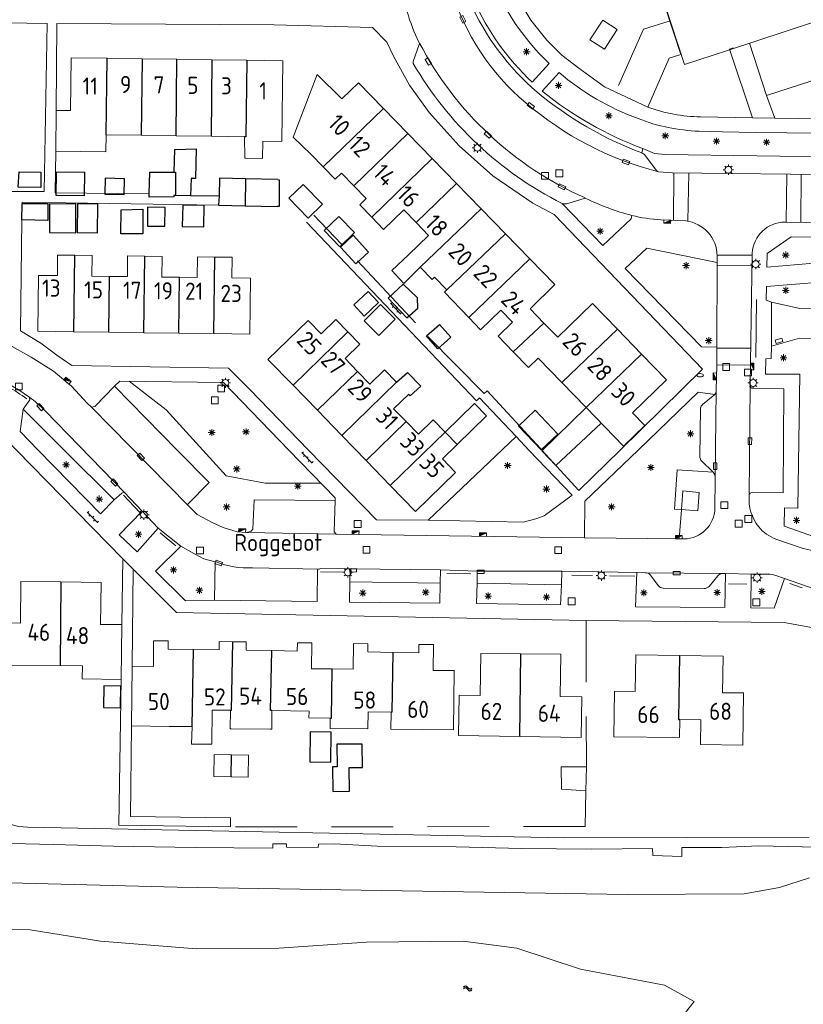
# Model space of a CAD drawing. Extents: x 168769 to 512904, y 516715 to 1559940.
# Tile 168 of 186: x 170651 to 170765, y 519419 to 519563. Entities that reach past the tile are written whole.
import ezdxf

# ---------------------------------------------------------------- set-up
doc = ezdxf.new("R2010")
doc.units = 0
doc.header["$MEASUREMENT"] = 0
doc.linetypes.add('LP', pattern=[14, 9, -5])
doc.layers.get('0').update_dxf_attribs({"linetype": 'CONTINUOUS'})
for name, color, linetype, lineweight in [('B01_HOOFDGEBOUW', 10, 'CONTINUOUS', 0), ('B02_bijgebouw', 12, 'CONTINUOUS', 0), ('B07_scheidingsmuur', 14, 'CONTINUOUS', 25), ('Q04_wegmarkering', 7, 'CONTINUOUS', 0), ('Q21_LANTAARNPAAL', 7, 'CONTINUOUS', 18), ('Q23_kolk', 7, 'CONTINUOUS', 18), ('Q26_BOOM', 7, 'CONTINUOUS', 18), ('Q28_rioolput', 7, 'CONTINUOUS', 18), ('Q92_BRANDKRAAN', 7, 'CONTINUOUS', 0), ('Q97_TROTTOIRKOLK', 7, 'CONTINUOUS', 0), ('S02_symb_open_verh', 7, 'CONTINUOUS', 13), ('T02_RASTER', 34, 'CONTINUOUS', 0), ('T03_HEK', 34, 'CONTINUOUS', 0), ('T09_INSTEEKSLOOT', 72, 'CONTINUOUS', 0), ('T51_CULTUURSCHEIDING', 3, 'CONTINUOUS', 0), ('V00_kant_verharding', 252, 'CONTINUOUS', 0), ('V04_Kant_op_inrit', 254, 'CONTINUOUS', 13), ('V11_VERKEERSDREMPEL', 7, 'CONTINUOUS', 0), ('W00_KANT_WATER', 140, 'CONTINUOUS', 0)]:
    doc.layers.add(name, color=color, linetype=linetype, lineweight=lineweight)
for name, color, linetype in [('B11_dakrand_hoofdgebouw', 20, 'CONTINUOUS'), ('B14_dakrand_bijgebouw', 30, 'CONTINUOUS'), ('S05_Water', 132, 'CONTINUOUS'), ('Z02_Huisnummer', 253, 'CONTINUOUS'), ('Z06_STRAATNAAM', 7, 'CONTINUOUS')]:
    doc.layers.add(name, color=color, linetype=linetype)
doc.styles.add('ISOCP', font='isocp.shx', dxfattribs={"height": 1.8})

# ---------------------------------------------------------------- blocks, each defined once
blk = doc.blocks.new('Q21')
at = {"color": 0}
for points in [[(-1.5, 0), (-1, 0)], [(-1.06, 1.06), (-0.71, 0.71)], [(0, 1.5), (0, 1)], [(1.06, 1.06), (0.71, 0.71)], [(1.5, 0), (1, 0)], [(-1.06, -1.06), (-0.71, -0.71)], [(0, -1.5), (0, -1)], [(1.06, -1.06), (0.71, -0.71)]]:
    blk.add_lwpolyline(points, dxfattribs=at)
blk.add_circle((0, 0), 1, dxfattribs=at)
blk = doc.blocks.new('Q26')
at = {"color": 0}
for p, q in [((-1, 0), (1, 0)), ((-0.7, 0.7), (0.7, -0.7)), ((0.7, 0.7), (-0.7, -0.7)), ((0, 1), (0, -1))]:
    blk.add_line(p, q, dxfattribs=at)
blk = doc.blocks.new('Q28')
at = {"color": 0}
blk.add_lwpolyline([(1, 1), (1, -1), (-1, -1), (-1, 1)], close=True, dxfattribs=at)
blk = doc.blocks.new('Q23')
at = {"color": 0}
blk.add_lwpolyline([(0.99, -0.5), (-0.99, -0.5), (-0.99, 0.5), (0.99, 0.5), (0.99, -0.5)], dxfattribs=at)
blk = doc.blocks.new('Q97')
blk.add_hatch(color=256).paths.add_polyline_path([(-1, 1), (-1, 0), (1, 1)])
blk.add_line((1, 1), (-1, 0))
at = {"color": 0}
for points in [[(-1, 0), (-1, 1), (1, 1), (1, 0), (-1, 0)], [(0, 0.8), (0, 1)]]:
    blk.add_lwpolyline(points, dxfattribs=at)
blk = doc.blocks.new('Q92')
at = {"color": 0}
blk.add_ellipse((0, 0), major_axis=(-0.991, 0), ratio=0.499983, start_param=1.570796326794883, end_param=7.853981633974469, dxfattribs=at)
blk = doc.blocks.new('S05')
at = {"color": 0}
for p, q in [((0.08, 0.3), (0.38, 0.59)), ((0.11, -0.19), (0.41, 0.09)), ((0.38, 0.59), (0.68, 0.71)), ((0.41, 0.09), (0.71, 0.21)), ((0.68, 0.71), (1.01, 0.62)), ((0.71, 0.21), (1.02, 0.12)), ((1.01, 0.62), (1.33, 0.37)), ((1.02, 0.12), (1.36, -0.12)), ((1.33, 0.37), (1.66, 0.13)), ((1.66, 0.13), (1.97, 0.04)), ((1.97, 0.04), (2.28, 0.16)), ((2.28, 0.16), (2.58, 0.44)), ((1.36, -0.12), (1.68, -0.37)), ((1.68, -0.37), (2, -0.46)), ((2, -0.46), (2.31, -0.33)), ((2.31, -0.33), (2.61, -0.05))]:
    blk.add_line(p, q, dxfattribs=at)
blk = doc.blocks.new('S026')
for p, q in [((0, 0), (4.4, 0)), ((0.2, 0.5), (0.2, 0)), ((1.2, 0), (1.2, -0.5)), ((2.2, 0.5), (2.2, 0)), ((3.2, 0), (3.2, -0.5)), ((4.2, 0.5), (4.2, 0))]:
    blk.add_line(p, q)

msp = doc.modelspace()

# ---------------------------------------------------------------- linework, layer by layer
at = {"layer": 'B01_HOOFDGEBOUW'}
msp.add_lwpolyline([(170748.01, 519556.29), (170741.29, 519576.92), (170742.45, 519577.31), (170764.53, 519584.5), (170769.42, 519569.41), (170765.36, 519568.08), (170767.16, 519562.55), (170754.32, 519558.31)], close=True, dxfattribs=at)
for points in [[(170744.73, 519566.21), (170746.54, 519560.68)], [(170746.54, 519560.68), (170747.49, 519557.75)], [(170757.52, 519559.37), (170760.01, 519551.75)], [(170658.44, 519549.54), (170658.54, 519557.24), (170663.79, 519557.17)], [(170663.79, 519557.17), (170668.89, 519557.1)], [(170668.89, 519557.1), (170673.99, 519557.03)], [(170673.99, 519557.03), (170679.09, 519556.95)], [(170679.09, 519556.95), (170684.19, 519556.88)], [(170689.45, 519556.81), (170689.29, 519545.03), (170686.51, 519545.07), (170686.47, 519542.57), (170684.01, 519542.6)], [(170684.19, 519556.88), (170689.45, 519556.81)], [(170693.58, 519543.12), (170690.95, 519545.69), (170694.42, 519554.82), (170698.04, 519551.26)], [(170760.01, 519551.75), (170769.62, 519554.87)], [(170704.12, 519549.85), (170700.46, 519553.61), (170698.04, 519551.26)], [(170656.35, 519549.58), (170656.32, 519543.62)], [(170658.44, 519549.54), (170656.35, 519549.58)], [(170707.68, 519546.19), (170704.12, 519549.85)], [(170663.65, 519546.01), (170663.62, 519543.51), (170656.32, 519543.62)], [(170668.77, 519545.94), (170663.65, 519546.01)], [(170673.86, 519545.86), (170668.77, 519545.94)], [(170711.23, 519542.54), (170707.68, 519546.19)], [(170678.97, 519545.79), (170673.86, 519545.86)], [(170683.83, 519545.71), (170678.97, 519545.79)], [(170684.01, 519542.6), (170683.89, 519542.61), (170683.83, 519545.71)], [(170693.58, 519543.12), (170695.32, 519541.32)], [(170714.79, 519538.89), (170711.23, 519542.54)], [(170695.32, 519541.32), (170697.06, 519539.53)], [(170697.06, 519539.53), (170697.99, 519540.43), (170699.79, 519538.57)], [(170718.35, 519535.23), (170714.79, 519538.89)], [(170699.79, 519538.57), (170701.59, 519536.71), (170700.66, 519535.8)], [(170700.66, 519535.8), (170702.4, 519534)], [(170702.4, 519534), (170704.13, 519532.21), (170707.08, 519535.06), (170708.89, 519533.2)], [(170721.9, 519531.58), (170718.35, 519535.23)], [(170708.89, 519533.2), (170710.69, 519531.33), (170707.74, 519528.48)], [(170725.47, 519527.91), (170721.9, 519531.58)], [(170658.95, 519517.27), (170653.7, 519517.34), (170653.79, 519525.49), (170656.54, 519525.46), (170656.58, 519528.47)], [(170656.58, 519528.47), (170659.09, 519528.44)], [(170659.09, 519528.44), (170661.6, 519528.4), (170661.56, 519525.39), (170664.15, 519525.36)], [(170664.15, 519525.36), (170666.75, 519525.32), (170666.79, 519528.33), (170669.3, 519528.3)], [(170669.3, 519528.3), (170671.81, 519528.27), (170671.77, 519525.26), (170674.36, 519525.23)], [(170674.36, 519525.23), (170676.95, 519525.19), (170676.99, 519528.2), (170679.5, 519528.17)], [(170679.5, 519528.17), (170682.02, 519528.14), (170681.98, 519525.13), (170684.73, 519525.09), (170684.62, 519516.93), (170679.37, 519517)], [(170727.51, 519518.53), (170725.49, 519520.6), (170729.13, 519524.15), (170725.47, 519527.91)], [(170709.48, 519526.68), (170711.21, 519524.89)], [(170713.36, 519523.39), (170711.58, 519525.24), (170711.21, 519524.89)], [(170716.55, 519519.37), (170713, 519523.04), (170713.36, 519523.39)], [(170716.55, 519519.37), (170718.29, 519517.57), (170721.25, 519520.44), (170722.96, 519518.67), (170720.83, 519516.62), (170723.05, 519514.34)], [(170738.23, 519517.64), (170734.61, 519521.4), (170729.53, 519516.46), (170727.51, 519518.53)], [(170698.93, 519517.24), (170697.16, 519519.06), (170695.02, 519516.95), (170693.12, 519518.9), (170687.26, 519513.23), (170690.92, 519509.46)], [(170664.05, 519517.2), (170658.95, 519517.27)], [(170669.16, 519517.13), (170664.05, 519517.2)], [(170674.26, 519517.07), (170669.16, 519517.13)], [(170700.32, 519511.49), (170698.52, 519513.35), (170700.67, 519515.44), (170698.93, 519517.24)], [(170741.77, 519513.98), (170738.23, 519517.64)], [(170679.37, 519517), (170674.26, 519517.07)], [(170723.05, 519514.34), (170725.27, 519512.07), (170726.68, 519513.43)], [(170726.68, 519513.43), (170730.12, 519509.88)], [(170745.38, 519510.25), (170741.77, 519513.98)], [(170706.02, 519509.94), (170704.28, 519511.74), (170702.11, 519509.64), (170700.32, 519511.49)], [(170733.68, 519506.2), (170739.12, 519500.6), (170742.22, 519503.61), (170740.44, 519505.44), (170745.38, 519510.25)], [(170690.92, 519509.46), (170694.47, 519505.81)], [(170730.12, 519509.88), (170733.68, 519506.2)], [(170707.4, 519504.19), (170705.6, 519506.04), (170707.76, 519508.14)], [(170694.47, 519505.81), (170698.02, 519502.15)], [(170713.11, 519502.62), (170711.36, 519504.42), (170709.21, 519502.33), (170707.4, 519504.19)], [(170698.02, 519502.15), (170701.57, 519498.5)], [(170713.11, 519502.62), (170714.86, 519500.83)], [(170714.86, 519500.83), (170712.7, 519498.73)], [(170701.57, 519498.5), (170705.11, 519494.84)], [(170705.11, 519494.84), (170708.77, 519491.07), (170714.61, 519496.76), (170712.7, 519498.73)], [(170647.96, 519468.63), (170648.05, 519474.79), (170651.16, 519474.75), (170651.21, 519480.85), (170657.06, 519480.77)], [(170657.06, 519480.77), (170662.91, 519480.69), (170662.85, 519474.58), (170665.95, 519474.56)], [(170665.95, 519474.56), (170665.83, 519466.54)], [(170667.43, 519468.46), (170670.54, 519468.43), (170670.58, 519472.19), (170672.7, 519472.17), (170672.68, 519470.96), (170676.41, 519470.91)], [(170676.41, 519470.91), (170680.13, 519470.86), (170680.15, 519472.06), (170682.12, 519472.03)], [(170682.12, 519472.03), (170684.09, 519472.01), (170684.07, 519470.8), (170687.81, 519470.74)], [(170687.81, 519470.74), (170691.53, 519470.69), (170691.55, 519471.9), (170693.66, 519471.87), (170693.6, 519468.1), (170696.64, 519468.07)], [(170696.64, 519468.07), (170699.67, 519468.04), (170699.72, 519471.79), (170701.83, 519471.76), (170701.81, 519470.55), (170705.55, 519470.49)], [(170705.55, 519470.49), (170709.28, 519470.43), (170709.29, 519471.65), (170711.4, 519471.62), (170711.34, 519467.86), (170714.44, 519467.85), (170714.32, 519459.17)], [(170715.07, 519458.35), (170715.15, 519464.24), (170718.22, 519464.2), (170718.31, 519470.35), (170724.15, 519470.28)], [(170724.15, 519470.28), (170729.99, 519470.21), (170729.9, 519464.03), (170733.04, 519463.98), (170732.95, 519458.07)], [(170747.33, 519460.69), (170747.3, 519458.07), (170737.71, 519458.19), (170737.8, 519464.81), (170740.84, 519464.77), (170740.91, 519470.12), (170747.28, 519470.04)], [(170747.28, 519470.04), (170753.65, 519469.96), (170753.58, 519464.61), (170756.62, 519464.57), (170756.52, 519456.95), (170750.34, 519457.03), (170750.39, 519460.65), (170747.33, 519460.69)], [(170647.96, 519468.63), (170660.21, 519468.55)], [(170665.83, 519466.54), (170660.18, 519466.62), (170660.21, 519468.55)], [(170667.34, 519459.75), (170667.43, 519468.46)], [(170676.19, 519459.66), (170676.13, 519457.12), (170679.09, 519457.09), (170679.14, 519462.08)], [(170681.8, 519462.05), (170679.14, 519462.08)], [(170681.8, 519462.05), (170681.77, 519459.34), (170681.9, 519459.34)], [(170687.59, 519459.28), (170687.82, 519459.28), (170687.85, 519461.99)], [(170696.35, 519460.9), (170693.23, 519460.94), (170693.25, 519461.92), (170687.85, 519461.99)], [(170705.22, 519461.76), (170701.87, 519461.8), (170701.84, 519459.32), (170696.33, 519459.39), (170696.35, 519460.9)], [(170705.22, 519461.76), (170705.19, 519459.28)], [(170672.86, 519459.68), (170667.34, 519459.75)], [(170672.86, 519459.68), (170676.19, 519459.66)], [(170681.9, 519459.34), (170687.59, 519459.28)], [(170705.19, 519459.28), (170714.32, 519459.17)], [(170715.07, 519458.35), (170724, 519458.21)], [(170724, 519458.21), (170732.95, 519458.07)]]:
    msp.add_lwpolyline(points, dxfattribs=at)
at = {"layer": 'B02_bijgebouw'}
for points in [[(170736.35, 519558.51), (170738.21, 519561.37), (170736.1, 519562.75), (170734.23, 519559.88)], [(170734.23, 519559.88), (170736.35, 519558.51)], [(170713.11, 519502.62), (170717.39, 519506.79), (170719.14, 519505.01)], [(170714.86, 519500.83), (170719.14, 519505.01)], [(170705.36, 519461.76), (170705.22, 519461.76)], [(170681.88, 519452.33), (170679.37, 519452.37), (170679.42, 519455.57)], [(170679.42, 519455.57), (170681.92, 519455.54)], [(170681.92, 519455.54), (170684.43, 519455.5), (170684.39, 519452.3), (170681.88, 519452.33)], [(170733.71, 519453.77), (170733.64, 519450.27), (170730.06, 519450.55), (170730.04, 519453.78), (170733.71, 519453.77)]]:
    msp.add_lwpolyline(points, dxfattribs=at)
at = {"layer": 'B07_scheidingsmuur'}
for points in [[(170663.65, 519546.01), (170663.79, 519557.17)], [(170668.89, 519557.1), (170668.77, 519545.94)], [(170673.86, 519545.86), (170673.99, 519557.03)], [(170679.09, 519556.95), (170678.97, 519545.79)], [(170684.19, 519556.88), (170684.05, 519545.71)], [(170695.32, 519541.32), (170704.12, 519549.85)], [(170707.68, 519546.19), (170699.79, 519538.57)], [(170684.05, 519545.71), (170683.83, 519545.71)], [(170702.4, 519534), (170711.23, 519542.54)], [(170673.6, 519540.56), (170673.79, 519540.56), (170673.75, 519537.17)], [(170683.98, 519539.6), (170683.93, 519535.66)], [(170708.89, 519533.2), (170714.79, 519538.89)], [(170709.48, 519526.68), (170718.35, 519535.23)], [(170721.9, 519531.58), (170713.36, 519523.39)], [(170658.95, 519517.27), (170659.09, 519528.44)], [(170669.16, 519517.13), (170669.3, 519528.3)], [(170679.37, 519517), (170679.5, 519528.17)], [(170716.55, 519519.37), (170725.47, 519527.91)], [(170664.05, 519517.2), (170664.15, 519525.36)], [(170674.26, 519517.07), (170674.36, 519525.23)], [(170690.92, 519509.46), (170698.93, 519517.24)], [(170723.05, 519514.34), (170727.51, 519518.53)], [(170730.12, 519509.88), (170738.23, 519517.64)], [(170741.77, 519513.98), (170733.68, 519506.2)], [(170694.47, 519505.81), (170700.32, 519511.49)], [(170698.02, 519502.15), (170706.02, 519509.94)], [(170701.57, 519498.5), (170707.4, 519504.19)], [(170705.11, 519494.84), (170713.11, 519502.62)], [(170657.06, 519480.77), (170656.93, 519468.58)], [(170681.95, 519462.05), (170682.12, 519472.03)], [(170676.19, 519459.66), (170676.41, 519470.91)], [(170687.64, 519461.99), (170687.81, 519470.74)], [(170705.36, 519461.76), (170705.55, 519470.49)], [(170724, 519458.21), (170724.15, 519470.28)], [(170747.28, 519470.04), (170747.16, 519460.69), (170747.33, 519460.69)], [(170696.52, 519460.9), (170696.64, 519468.07)], [(170681.8, 519462.05), (170681.95, 519462.05)], [(170687.85, 519461.99), (170687.64, 519461.99)], [(170696.35, 519460.9), (170696.52, 519460.9)], [(170681.88, 519452.33), (170681.92, 519455.54)]]:
    msp.add_lwpolyline(points, dxfattribs=at)
at = {"layer": 'B11_dakrand_hoofdgebouw'}
msp.add_lwpolyline([(170709.48, 519526.68), (170707.07, 519524.32), (170705.34, 519526.22), (170707.74, 519528.48)], dxfattribs=at)
at = {"layer": 'B11_dakrand_hoofdgebouw', "flags": 128}
for points in [[(170706.02, 519509.94), (170707.62, 519511.34), (170709.54, 519509.33), (170708, 519507.92), (170707.76, 519508.14)], [(170733.68, 519506.2), (170727.2, 519499.88), (170729.26, 519497.77), (170735.88, 519503.94)]]:
    msp.add_lwpolyline(points, dxfattribs=at)
at = {"layer": 'B14_dakrand_bijgebouw'}
for points in [[(170673.6, 519540.56), (170673.66, 519543.88), (170676.8, 519543.95), (170676.71, 519539.64), (170676.04, 519539.64), (170675.94, 519537.1)], [(170650.96, 519540.59), (170654.13, 519540.55), (170654.11, 519538.34), (170650.84, 519538.37), (170650.96, 519540.59)], [(170656.39, 519540.61), (170660.48, 519540.57), (170660.45, 519537.12), (170656.35, 519537.16), (170656.39, 519540.61)], [(170669.94, 519537.38), (170670.01, 519540.57), (170673.6, 519540.56)], [(170666.34, 519539.61), (170663.53, 519539.67), (170663.48, 519537.34), (170666.29, 519537.28), (170666.34, 519539.61)], [(170683.98, 519539.6), (170680.21, 519539.7), (170680.12, 519537.1)], [(170688.72, 519539.47), (170683.98, 519539.6)], [(170688.72, 519539.47), (170688.91, 519539.46), (170688.89, 519535.56), (170688.6, 519535.57)], [(170692.42, 519538.78), (170695.21, 519535.87), (170693.12, 519533.87), (170690.33, 519536.77), (170692.42, 519538.78)], [(170673.75, 519537.17), (170673.52, 519537.17), (170673.52, 519536.96), (170669.93, 519536.9), (170669.94, 519537.38)], [(170651.41, 519536), (170655.14, 519535.99), (170655.17, 519533.53), (170651.35, 519533.62)], [(170651.35, 519533.62), (170651.41, 519536)], [(170655.37, 519531.74), (170659.21, 519531.73), (170659.23, 519535.91), (170655.39, 519535.93), (170655.37, 519531.74)], [(170662.41, 519531.7), (170662.46, 519535.89), (170659.46, 519535.92), (170659.41, 519531.74), (170662.41, 519531.7)], [(170675.94, 519537.1), (170673.75, 519537.17)], [(170680.12, 519537.1), (170680.07, 519535.73)], [(170669.01, 519535.15), (170668.99, 519531.54), (170665.78, 519531.55), (170665.86, 519535.08), (170669.01, 519535.15)], [(170672.23, 519532.66), (170672.26, 519535.4), (170669.71, 519535.43), (170669.7, 519532.7), (170672.23, 519532.66)], [(170674.83, 519535.76), (170674.77, 519532.63), (170677.9, 519532.58), (170677.95, 519535.71), (170674.83, 519535.76)], [(170680.07, 519535.73), (170683.93, 519535.66)], [(170683.93, 519535.66), (170688.6, 519535.57)], [(170697.61, 519534.1), (170699.9, 519531.75), (170697.77, 519529.68), (170695.48, 519532.03), (170697.61, 519534.1)], [(170699.67, 519531.35), (170701.93, 519528.91), (170700.07, 519527.19), (170697.82, 519529.63), (170699.67, 519531.35)], [(170701.87, 519523.15), (170699.78, 519521.2), (170701.31, 519519.57), (170703.39, 519521.53), (170701.87, 519523.15)], [(170704.78, 519522.19), (170707.5, 519519.3), (170709.11, 519520.72), (170709.08, 519522.2), (170707.01, 519524.23), (170704.78, 519522.19)], [(170705.8, 519519.13), (170703.42, 519516.75), (170701.3, 519518.87), (170703.69, 519521.26), (170705.8, 519519.13)], [(170713.96, 519516.47), (170712.05, 519514.79), (170710.4, 519516.66), (170712.31, 519518.34), (170713.96, 519516.47)], [(170726.23, 519505.83), (170729.54, 519502.31), (170727.11, 519500.02), (170723.8, 519503.51), (170726.23, 519505.83)], [(170663.32, 519465.61), (170663.26, 519462.46), (170665.77, 519462.42), (170665.82, 519465.56), (170663.32, 519465.61)], [(170693.44, 519458.92), (170693.35, 519454.53), (170696.45, 519454.45), (170696.46, 519458.84), (170693.44, 519458.92)], [(170701, 519457.11), (170697.31, 519457.08), (170697.35, 519453.78), (170696.7, 519453.77), (170696.74, 519450.2), (170699.17, 519450.23), (170699.13, 519453.69), (170701.03, 519453.71), (170701, 519457.11)]]:
    msp.add_lwpolyline(points, dxfattribs=at)
at = {"layer": 'Q04_wegmarkering'}
for points in [[(170714.02, 519567.14, 0.144408), (170724.86, 519550.7)], [(170733.52, 519536.8, -0.169467), (170709.38, 519559.37)], [(170724.86, 519550.7, 0.116365), (170744.22, 519540.62)], [(170654.77, 519505.72, 0.047539), (170652.46, 519507.73)], [(170685, 519482.82, -0.1005), (170679.69, 519483.68)]]:
    msp.add_lwpolyline(points, format="xyb", dxfattribs=at)
for points in [[(170752.65, 519508.69), (170752.49, 519496.13)], [(170757.46, 519493.38), (170757.61, 519509.45)], [(170666.39, 519493.79), (170654.77, 519505.72)], [(170661.5, 519506.26), (170675.63, 519491.9)], [(170697.19, 519487.76), (170684.19, 519487.98)], [(170694.76, 519482.64), (170685, 519482.82)], [(170699.24, 519482.66), (170712.42, 519482.53)], [(170730.14, 519482.36), (170717.8, 519482.34)], [(170753.6, 519481.98), (170742.3, 519482.12)]]:
    msp.add_lwpolyline(points, dxfattribs=at)
at = {"layer": 'T02_RASTER'}
msp.add_lwpolyline([(170723.45, 519501.98), (170710.64, 519489.79)], dxfattribs=at)
at = {"layer": 'T03_HEK', "linetype": 'LP'}
for points in [[(170745.77, 519562.58), (170742.06, 519561.41), (170737.96, 519552.22)], [(170733.67, 519475.12), (170733.71, 519453.77)], [(170733.64, 519450.27), (170733.54, 519445.08), (170681.79, 519445.03)]]:
    msp.add_lwpolyline(points, dxfattribs=at)
at = {"layer": 'T09_INSTEEKSLOOT'}
msp.add_lwpolyline([(170647.52, 519446.62, 0.158135), (170652.16, 519444.97)], format="xyb", dxfattribs=at)
for points in [[(170652.16, 519444.97), (170730.5, 519443.44), (170766.23, 519443.51)], [(170766.25, 519437.57), (170761.89, 519436.16), (170756.73, 519435.25), (170739.65, 519435.14), (170674.04, 519436.23), (170625.09, 519437.48), (170597.79, 519436.64), (170586.15, 519438.46), (170580.51, 519439), (170576.97, 519438.48), (170539.64, 519437.27)]]:
    msp.add_lwpolyline(points, dxfattribs=at)
at = {"layer": 'T51_CULTUURSCHEIDING'}
for points in [[(170741.96, 519543.99), (170743.64, 519543.3), (170745.2, 519543.14), (170771.97, 519542.76)], [(170667.01, 519510.05), (170672.42, 519505.86), (170681.17, 519496.24), (170686.87, 519495.16), (170694.99, 519495.18)]]:
    msp.add_lwpolyline(points, dxfattribs=at)
at = {"layer": 'V00_kant_verharding'}
for points in [[(170736.35, 519552.99), (170732.6, 519555.75), (170730.15, 519557.61), (170727.94, 519559.82), (170725.63, 519562.76), (170723.53, 519566.27), (170722.26, 519568.9), (170722.16, 519569.1), (170721.2, 519571.46), (170719.67, 519575.79), (170712.68, 519597.37), (170702.88, 519627.26), (170737.85, 519638.86), (170741.87, 519640.68), (170744.35, 519642.22), (170746.78, 519643.75), (170747.53, 519644.23), (170760.54, 519604.42), (170768.65, 519579.87)], [(170655.07, 519562.27), (170628.44, 519562.68), (170626.58, 519561.22), (170625.66, 519519.33)], [(170655.07, 519562.27), (170654.61, 519537.74)], [(170656.35, 519549.58), (170656.48, 519562.27), (170688.18, 519562.08)], [(170688.18, 519562.08), (170702.52, 519561.68), (170704.61, 519559.51), (170705.59, 519557.47)], [(170705.59, 519557.47), (170707.93, 519553.24), (170710.77, 519549.26), (170715.15, 519544.4), (170720.07, 519540.03), (170725.9, 519536.04), (170729.02, 519534.39), (170750.65, 519511.8), (170738.63, 519500), (170732.61, 519494.09), (170727.22, 519500), (170727.01, 519500.22)], [(170742.66, 519550.05), (170745.79, 519557.2), (170747.49, 519557.75)], [(170755.13, 519558.68), (170754.61, 519558.49), (170757.93, 519548.5), (170750.36, 519548.63)], [(170769.62, 519554.87), (170771.61, 519548.31), (170761.2, 519548.46)], [(170742.66, 519550.05), (170736.35, 519552.99)], [(170761.2, 519548.46), (170760.01, 519551.75)], [(170757.93, 519548.5), (170761.2, 519548.46)], [(170772.02, 519546.2), (170758.44, 519546.36), (170753.55, 519546.46)], [(170656.32, 519543.62), (170656.2, 519537.53), (170669.94, 519537.38)], [(170649.55, 519518.93), (170649.73, 519537.73), (170654.61, 519537.74)], [(170680.07, 519535.73), (170651.41, 519536.2)], [(170651.41, 519536), (170651.41, 519536.2)], [(170675.94, 519537.1), (170680.12, 519537.1)], [(170740.36, 519534.24), (170740.25, 519533.74), (170736.13, 519529.85), (170730.16, 519536.01)], [(170651.35, 519533.62), (170651.17, 519517.43), (170654.15, 519515.62), (170656.45, 519513.86), (170658.63, 519512.35), (170681.5, 519511.96), (170684.62, 519508.84), (170693.19, 519500), (170703.08, 519489.81), (170710.64, 519489.79), (170724.49, 519489.49), (170726.35, 519489.99), (170727.54, 519490.42), (170731.62, 519493.45), (170725.34, 519500), (170723.45, 519501.98)], [(170692.86, 519533.24), (170717.7, 519507.2)], [(170693.93, 519534.3), (170697.98, 519530.04)], [(170760.05, 519526.72), (170760.08, 519528.71), (170763.59, 519531.12), (170771.52, 519531.03), (170771.47, 519527.65), (170760.05, 519526.72)], [(170752.81, 519527.37), (170742.51, 519529.48), (170739.37, 519526.49)], [(170708.79, 519518.56), (170700.3, 519527.61)], [(170752.74, 519515.01), (170752.81, 519527.37)], [(170750.49, 519515.07), (170739.37, 519526.49)], [(170760.71, 519521.58), (170759.95, 519521.88), (170760.01, 519523.9), (170772.08, 519524.87), (170772.07, 519524.49), (170799.92, 519524.03)], [(170760.71, 519521.58), (170760.71, 519521.5), (170760.7, 519515.16)], [(170764.85, 519520.68), (170760.71, 519521.58)], [(170870.55, 519519.09), (170764.85, 519520.68)], [(170629.55, 519517.14), (170641.44, 519516.94), (170645.57, 519516.52), (170649.97, 519515.14), (170652.71, 519513.55), (170655.96, 519511.51), (170658.62, 519509.32), (170660.89, 519506.86), (170661.5, 519506.26), (170661.99, 519506.37), (170664.86, 519509.33)], [(170718.78, 519508.24), (170710.59, 519516.59)], [(170760.7, 519515.16), (170764.8, 519516.33)], [(170764.8, 519516.33), (170768.98, 519516.27), (170871.84, 519514.87), (170916.69, 519514.13)], [(170752.74, 519515.01), (170750.49, 519515.07)], [(170760.7, 519515.16), (170760.69, 519513.38), (170759.9, 519513.3), (170759.86, 519511.1), (170764.84, 519511.09)], [(170697.09, 519492.63), (170697.06, 519493.05), (170690.33, 519500), (170680.8, 519509.85), (170665.63, 519510.07), (170664.86, 519509.33)], [(170764.84, 519511.09), (170764.56, 519491.55), (170762.62, 519491.57), (170762.57, 519488.91), (170767.82, 519487.07), (170767.2, 519485.19)], [(170664.86, 519509.33), (170674.04, 519500), (170678.67, 519495.3), (170675.57, 519492.11), (170675.63, 519491.9), (170676.92, 519490.59), (170679.12, 519489.45), (170680.71, 519488.71), (170682.76, 519488.1), (170684.19, 519487.98), (170684.83, 519488.18), (170685.07, 519488.46), (170685.25, 519492.76), (170697.09, 519492.63)], [(170727.01, 519500.22), (170719.22, 519508.66), (170718.78, 519508.24)], [(170651.54, 519505.96), (170652.52, 519507.36), (170652.47, 519507.7), (170652.46, 519507.73)], [(170723.45, 519501.98), (170718.14, 519507.62), (170717.7, 519507.2)], [(170750.03, 519508.45), (170741.25, 519500), (170733.51, 519492.54), (170733.45, 519487.19)], [(170752.44, 519508.12), (170750.03, 519508.45)], [(170666.09, 519484.16), (170650.57, 519500), (170645.6, 519505.07), (170612.57, 519505.87)], [(170664.85, 519492.76), (170662.81, 519490.71), (170653.75, 519500), (170651.12, 519502.7), (170651.54, 519505.96)], [(170651.54, 519505.96), (170657.55, 519500), (170664.85, 519492.76)], [(170747.27, 519487.05), (170747.57, 519491.27), (170746.58, 519491.38), (170746.98, 519497.13)], [(170746.98, 519497.13), (170752.22, 519496.78)], [(170668.89, 519491.1), (170666.3, 519493.86), (170665.93, 519493.7), (170664.85, 519492.76)], [(170747.58, 519491.34), (170747.8, 519494.04), (170750.19, 519493.84), (170749.98, 519491.15)], [(170697.09, 519492.63), (170696.93, 519488.07), (170697.19, 519487.76), (170733.45, 519487.19)], [(170747.58, 519491.34), (170749.98, 519491.15)], [(170671.25, 519488.59), (170668.17, 519485.14), (170665.57, 519487.62), (170668.89, 519491.1)], [(170668.89, 519491.1), (170671.25, 519488.59)], [(170674.57, 519486), (170671.25, 519488.59)], [(170733.45, 519487.19), (170747.27, 519487.05)], [(170747.27, 519487.05), (170747.51, 519487.05)], [(170674.57, 519486), (170670.84, 519482.32), (170675.23, 519478.03), (170679.44, 519478.12)], [(170679.44, 519478.12), (170679.57, 519483.68), (170677.93, 519484.15), (170676.47, 519484.9), (170674.57, 519486)], [(170665.95, 519474.56), (170666.09, 519484.16)], [(170666.09, 519484.16), (170667.58, 519482.65)], [(170699.19, 519480.77), (170699.24, 519482.66), (170694.96, 519482.71), (170694.47, 519482.6), (170694.43, 519477.92), (170679.44, 519478.12)], [(170667.43, 519468.46), (170667.58, 519482.65)], [(170667.58, 519482.65), (170667.66, 519482.56), (170673.92, 519476.33), (170733.67, 519475.12)], [(170717.77, 519480.57), (170717.8, 519482.34), (170712.42, 519482.53), (170712.39, 519480.58)], [(170730.14, 519482.36), (170730.1, 519480.37)], [(170730.14, 519482.36), (170741.05, 519482.14), (170742.3, 519482.12)], [(170741.05, 519482.14), (170740.9, 519477.15), (170753.92, 519477.05), (170754, 519481.98)], [(170757.76, 519481.92), (170754, 519481.98), (170753.6, 519481.98)], [(170762.6, 519481.27), (170761.1, 519476.96), (170757.71, 519477.01), (170757.76, 519481.92)], [(170757.76, 519481.92), (170760.46, 519481.88)], [(170760.46, 519481.88), (170760.8, 519481.85), (170761.21, 519481.74), (170762.6, 519481.27)], [(170762.6, 519481.27), (170766.78, 519479.83)], [(170699.19, 519480.77), (170699.14, 519477.81), (170712.35, 519477.65), (170712.39, 519480.58)], [(170712.39, 519480.58), (170699.19, 519480.77)], [(170717.77, 519480.57), (170717.7, 519477.6), (170729.96, 519477.44), (170730.1, 519480.37)], [(170730.1, 519480.37), (170717.77, 519480.57)], [(170762.56, 519474.84), (170733.67, 519475.12)], [(170762.56, 519474.84), (170768.69, 519473.72), (170777.93, 519473.61)], [(170665.83, 519466.54), (170665.52, 519445.29)], [(170667.34, 519459.75), (170667.2, 519446.56), (170681.81, 519446.33), (170681.79, 519445.03), (170665.52, 519445.29)]]:
    msp.add_lwpolyline(points, dxfattribs=at)
for points in [[(170730.16, 519536.01, -0.146052), (170708.46, 519556.43), (170708.43, 519556.53), (170708.44, 519556.72), (170709.34, 519559.17, 0.246151), (170709.29, 519559.51, -0.040515), (170707.57, 519563.93), (170705.96, 519569.09, 0.435039), (170699.98, 519572.09), (170696.78, 519571)], [(170713.36, 519569.17), (170719.03, 519571.06, 0.122862), (170728.27, 519556.41), (170725.81, 519553.71, -0.103559), (170717.3, 519565.67), (170716.7, 519565.45)], [(170716.7, 519565.45, 0.111398), (170726.54, 519552.22, 0.083097), (170741.79, 519543.37)], [(170741.79, 519543.37), (170741.96, 519543.99, -0.081654), (170727.28, 519552.39), (170729.72, 519555.08, 0.086264), (170741.26, 519548.38, 0.085677), (170750.15, 519546.54), (170753.55, 519546.46)], [(170750.36, 519548.63, -0.08364), (170742.66, 519550.05)], [(170741.79, 519543.37, -0.157173), (170742.27, 519543), (170743.95, 519540.78, 0.17815), (170744.24, 519540.61), (170746.28, 519540.46), (170772, 519540.15)], [(170740.36, 519534.24, -0.049168), (170733.56, 519536.77), (170730.86, 519535.94, -0.112336), (170730.16, 519536.01)], [(170752.81, 519527.37), (170752.79, 519528.33, 0.376935), (170748.22, 519533.45), (170744.57, 519533.62, -0.047993), (170740.36, 519534.24)], [(170775.4, 519533.08), (170762.69, 519533.26, 0.401653), (170757.92, 519528.76), (170757.61, 519509.46, 0.404789), (170758.02, 519509.02), (170762.54, 519508.96), (170762.41, 519493.75)], [(170752.44, 519508.12, 0.182804), (170752.65, 519508.69), (170752.73, 519512.44), (170752.75, 519514.86), (170752.74, 519515.01)], [(170646.39, 519511, -0.07137), (170652.46, 519507.73)], [(170752.22, 519496.78), (170750.53, 519498.43, -0.232896), (170750.28, 519498.96), (170750.37, 519506.1, -0.192044), (170750.66, 519506.65), (170752.44, 519508.12)], [(170752.22, 519496.78, -0.179884), (170752.49, 519496.13), (170752.44, 519491.08)], [(170767.2, 519485.19), (170765.17, 519485.71), (170761.37, 519487.02, -0.140036), (170758.85, 519488.82, -0.190604), (170757.46, 519493.38, -0.409403), (170757.91, 519493.83), (170762.41, 519493.75)], [(170747.51, 519487.05, 0.399446), (170752.44, 519491.08)], [(170742.3, 519482.12, -0.211647), (170743.01, 519481.79), (170744.23, 519480.2, 0.199891), (170744.92, 519479.87), (170750.91, 519479.8, 0.205501), (170751.62, 519480.12), (170752.9, 519481.65, -0.272948), (170753.6, 519481.98)]]:
    msp.add_lwpolyline(points, format="xyb", dxfattribs=at)
at = {"layer": 'V04_Kant_op_inrit'}
msp.add_lwpolyline([(170652.08, 519507.47, 0.077811), (170646.29, 519510.58)], format="xyb", dxfattribs=at)
for points in [[(170668.59, 519490.89), (170666.21, 519493.41)], [(170673.82, 519486.03), (170671.53, 519487.92)], [(170694.94, 519482.22), (170698.45, 519482.18)], [(170713.34, 519481.99), (170716.87, 519481.96)], [(170731.58, 519481.74), (170734.63, 519481.69)], [(170737.08, 519481.66), (170740.8, 519481.61)], [(170754.47, 519480.47), (170757.1, 519480.45)], [(170765.2, 519479.89), (170763.4, 519480.52)]]:
    msp.add_lwpolyline(points, dxfattribs=at)
at = {"layer": 'V11_VERKEERSDREMPEL'}
for points in [[(170746.49, 519540.46), (170746.44, 519533.53)], [(170748.51, 519533.41), (170748.66, 519540.43)], [(170762.94, 519540.26), (170762.87, 519533.26)], [(170765.01, 519533.23), (170765.07, 519540.23)], [(170757.91, 519528.45), (170752.79, 519528.46)], [(170752.81, 519526.99), (170757.89, 519526.96)], [(170758.41, 519513.5), (170758.54, 519521.98)], [(170757.7, 519514.89), (170752.75, 519514.86)], [(170752.73, 519512.44), (170757.66, 519512.39)]]:
    msp.add_lwpolyline(points, dxfattribs=at)
at = {"layer": 'W00_KANT_WATER'}
msp.add_lwpolyline([(170492.09, 519444.76), (170585.12, 519443.87), (170589.15, 519443.99), (170589.77, 519443.69), (170598.96, 519444.1, 0.070818), (170603.06, 519445.15), (170617.7, 519457.95), (170620.6, 519460.18, -0.190514), (170625.16, 519461.17, -0.054594), (170629.52, 519459.04, -0.054594), (170633.32, 519456.02), (170644.8, 519444.26, 0.097466), (170647.78, 519442.65), (170656, 519442.45), (170664.74, 519442.22)], format="xyb", dxfattribs=at)
for points in [[(170664.74, 519442.22), (170676.64, 519442.03), (170687.98, 519441.93), (170687.99, 519442.57), (170689.95, 519442.57), (170689.95, 519442.05), (170694.61, 519442.04), (170694.62, 519442.52), (170696.98, 519442.55), (170703.21, 519442.22), (170714.7, 519442.1), (170724.27, 519441.88), (170734.46, 519441.76), (170743.37, 519441.88), (170743.42, 519440.84), (170747.64, 519440.69), (170747.64, 519442.03), (170753.48, 519442.02), (170758.87, 519442.27), (170769.44, 519442.01)], [(170723.57, 519427.31), (170715.76, 519428.37), (170701.65, 519428.23), (170688.84, 519427.35), (170676.82, 519427.25), (170662.82, 519428.37), (170652.59, 519429.99), (170638.18, 519430.22), (170622.41, 519431.48), (170616.44, 519428.49), (170615.97, 519424.84), (170620.9, 519417.99)], [(170746.89, 519416.35), (170749.42, 519419.56), (170745.13, 519421.91), (170732.88, 519424.27), (170723.57, 519427.31)]]:
    msp.add_lwpolyline(points, dxfattribs=at)

# ---------------------------------------------------------------- block references
at = {"layer": 'Q21_LANTAARNPAAL', "xscale": 0.5, "yscale": 0.5}
for p in [(170717.82, 519544.11), (170754.43, 519540.91), (170758.42, 519527.14), (170681.06, 519509.82), (170758.04, 519509.8), (170669.16, 519490.57), (170698.92, 519482.18), (170735.9, 519481.7), (170758.61, 519481.39)]:
    msp.add_blockref('Q21', p, dxfattribs=at)
at = {"layer": 'Q23_kolk'}
for p, xscale, yscale, rotation in [((170715.68, 519562.86), 0.5, 0.5, 296.9068111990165), ((170710.65, 519556.71), 0.5, 0.5, 301.7765596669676), ((170725.61, 519550.24), 0.5, 0.5, 321.6320768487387), ((170719.35, 519546.02), 0.5, 0.5, 137.143075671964), ((170739.48, 519542.03), 0.5, 0.5, 339.9654951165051), ((170730.14, 519538.43), 0.5, 0.5, 332.8658437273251), ((170761.82, 519515.94), 0.5, 0.5, 16.40442368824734), ((170654.05, 519506.26), 0.5, 0.5, 314.1167219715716), ((170757.57, 519501.31), 0.5, 0.5, 268.966203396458), ((170668.72, 519499.03), 0.5, 0.5, 312.5316197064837), ((170752.51, 519497.67), 0.5, 0.5, 89.6122901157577), ((170664.85, 519495.27), 0.4999999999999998, 0.4999999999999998, 134.5123881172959), ((170680.08, 519483.53), 0.5, 0.5, 339.2069049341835), ((170699.68, 519482.46), 0.4999999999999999, 0.4999999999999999, 3.31840435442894), ((170718.29, 519482.25), 0.5, 0.5, 0.64616560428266), ((170746.89, 519482.06), 0.5, 0.5, 180)]:
    msp.add_blockref('Q23', p, dxfattribs=dict(at, xscale=xscale, yscale=yscale, rotation=rotation))
at = {"layer": 'Q26_BOOM', "xscale": 0.5, "yscale": 0.5}
for p in [(170724.99, 519558.14), (170729.65, 519553.22), (170736.99, 519548.79), (170745.23, 519545.86), (170752.69, 519545.08), (170760, 519544.94), (170735.72, 519531.94), (170762.79, 519528.46), (170748.26, 519526.92), (170762.8, 519523.31), (170751.56, 519515.98), (170762.47, 519513.48), (170679.06, 519502.58), (170684.06, 519502.67), (170748.9, 519502.39), (170657.81, 519497.87), (170682.7, 519497.25), (170722.23, 519497.76), (170743.11, 519497.47), (170691.63, 519494.74), (170727.88, 519494.32), (170662.66, 519492.86), (170681.23, 519491.71), (170737.39, 519491.73), (170764.37, 519489.75), (170668.38, 519487.72), (170673.49, 519482.52), (170677.26, 519479.55), (170759.3, 519479.39), (170701.09, 519479.15), (170710.27, 519479.26), (170719.39, 519478.71), (170727.9, 519478.56), (170742.09, 519479.17), (170752.8, 519479.22)]:
    msp.add_blockref('Q26', p, dxfattribs=at)
at = {"layer": 'Q28_rioolput', "xscale": 0.5, "yscale": 0.5}
for p in [(170727.69, 519540.03), (170729.78, 519540.39), (170754.11, 519512.14), (170757.29, 519511.33), (170650.92, 519509.28), (170680.43, 519508.99), (170679.52, 519507.28), (170753.85, 519491.97), (170757.33, 519489.96), (170700.34, 519489.21), (170755.93, 519489.28), (170677.34, 519485.35), (170701.64, 519485.45), (170729.59, 519485.41), (170731.56, 519477.95), (170758.5, 519477.78)]:
    msp.add_blockref('Q28', p, dxfattribs=at)
at = {"layer": 'Q92_BRANDKRAAN', "xscale": 0.5, "yscale": 0.5}
msp.add_blockref('Q92', (170750.31, 519510.92), dxfattribs=at)
at = {"layer": 'Q97_TROTTOIRKOLK'}
for p, xscale, yscale, rotation in [((170745.53, 519533.57), 0.4999999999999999, 0.4999999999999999, 177.2193485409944), ((170757.66, 519512.2), 0.4999999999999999, 0.4999999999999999, 269.3969088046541), ((170657.85, 519509.95), 0.5, 0.5, 320.4729529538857), ((170752.7, 519510.75), 0.5, 0.5, 89.2671368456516), ((170683.48, 519488.04), 0.4999999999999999, 0.4999999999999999, 355.3007315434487), ((170700.04, 519487.72), 0.4999999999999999, 0.4999999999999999, 359.0954049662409), ((170718.62, 519487.42), 0.4999999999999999, 0.4999999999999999, 359.0954049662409)]:
    msp.add_blockref('Q97', p, dxfattribs=dict(at, xscale=xscale, yscale=yscale, rotation=rotation))
at = {"layer": 'Q97_TROTTOIRKOLK', "xscale": 0.5, "yscale": 0.5}
msp.add_blockref('Q97', (170747.2, 519487.05), dxfattribs=at)
at = {"layer": 'S02_symb_open_verh'}
for p, xscale, yscale, rotation in [((170705.15, 519521.44), 0.4999999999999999, 0.4999999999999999, 313.6346260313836), ((170692.19, 519499.66), 0.5, 0.5, 314.2504692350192), ((170660.9, 519490.96), 0.4999999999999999, 0.4999999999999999, 314.1491351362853)]:
    msp.add_blockref('S026', p, dxfattribs=dict(at, xscale=xscale, yscale=yscale, rotation=rotation))
at = {"layer": 'S05_Water', "xscale": 0.5, "yscale": 0.5, "rotation": 348.6788323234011}
msp.add_blockref('S05', (170715.74, 519421.55), dxfattribs=at)

# ---------------------------------------------------------------- texts
at = {"layer": 'Z02_Huisnummer', "style": 'ISOCP'}
for s, p in [('9', (170665.68, 519552.11)), ('7', (170670.58, 519552.04)), ('11', (170660.21, 519551.87)), ('5', (170675.49, 519551.97)), ('3', (170680.41, 519551.91)), ('1', (170686, 519551.17)), ('13', (170654.3, 519522.39)), ('15', (170660.44, 519522.14)), ('17', (170666.11, 519522.07)), ('19', (170670.63, 519522)), ('21', (170675.17, 519521.94)), ('23', (170680.34, 519521.62)), ('46', (170652.18, 519472.17)), ('48', (170657.8, 519471.69)), ('50', (170669.75, 519462.07)), ('52', (170677.92, 519462.74)), ('54', (170683.05, 519462.85)), ('56', (170689.89, 519462.8)), ('58', (170699.72, 519462.28)), ('60', (170707.58, 519460.93)), ('62', (170718.28, 519460.63)), ('64', (170726.63, 519460.35)), ('66', (170741.15, 519460.17)), ('68', (170751.62, 519460.64))]:
    msp.add_text(s, height=2.5, dxfattribs=at).set_placement(p)
for s, rotation, p in [('10', 314.1192, (170695.83, 519547.5)), ('12', 314, (170698.81, 519544.42)), ('14', 314, (170702.41, 519540.29)), ('16', 314, (170705.89, 519537.14)), ('18', 314, (170709.99, 519532.92)), ('20', 314, (170713.41, 519528.79)), ('22', 314, (170717.07, 519525.64)), ('24', 314, (170721.09, 519521.77)), ('25', 313.7999, (170691.29, 519515.87)), ('26', 314, (170730.06, 519515.67)), ('27', 314, (170694.81, 519512.96)), ('28', 314, (170733.69, 519512.13)), ('29', 314, (170698.72, 519508.94)), ('30', 314, (170737.15, 519508.36)), ('31', 314, (170702.82, 519504.72)), ('33', 314, (170706.36, 519501.08)), ('35', 314, (170709.17, 519497.98))]:
    msp.add_text(s, height=2.5, rotation=rotation, dxfattribs=at).set_placement(p)
at = {"layer": 'Z06_STRAATNAAM', "style": 'ISOCP'}
msp.add_text('Roggebot', height=2.5, rotation=0.1146, dxfattribs=at).set_placement((170682.34, 519485.27))

doc.saveas('drawing.dxf')
